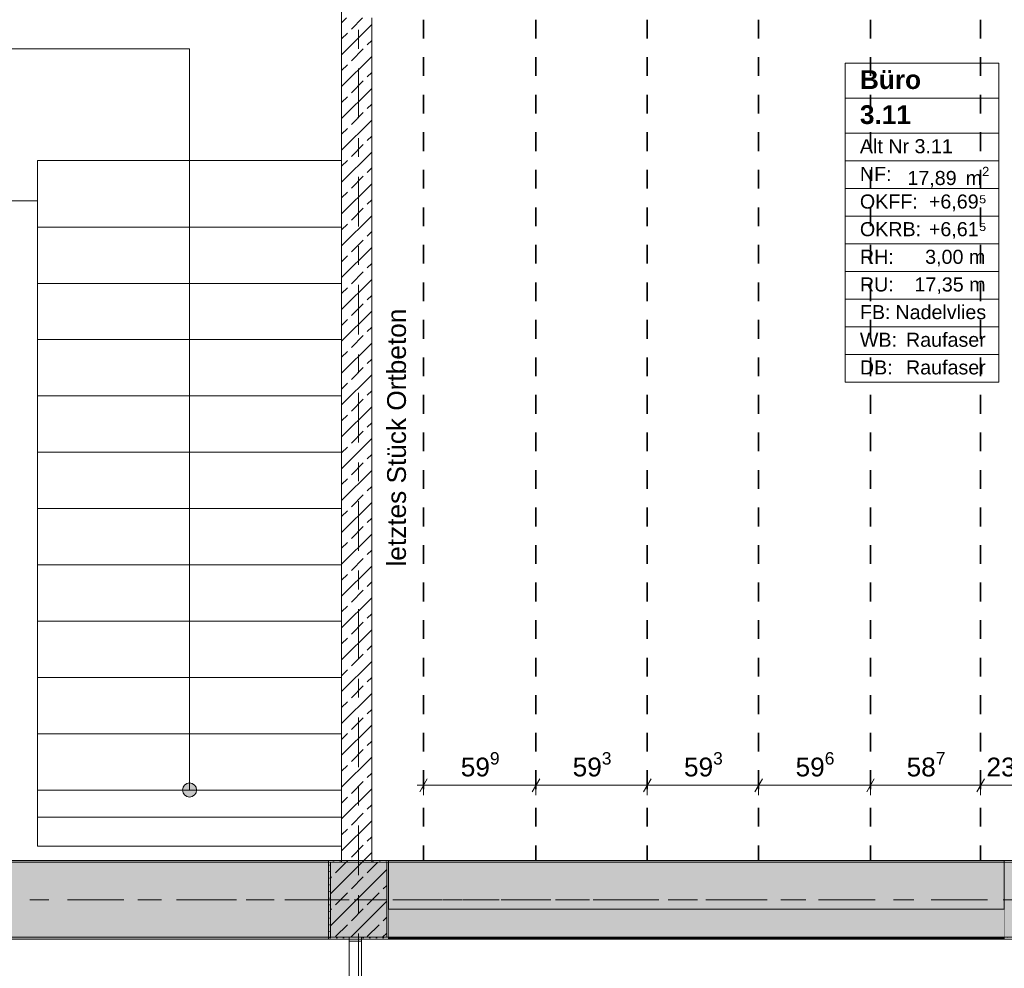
# Model space of a CAD drawing. Header units: metres. Extents: x -3.6 to 84.5, y -11 to 16.8.
# Tile 65 of 124: x 13.1 to 18.4, y 7.9 to 13. Entities that reach past the tile are written whole.
import ezdxf

# ---------------------------------------------------------------- set-up
doc = ezdxf.new("R2010")
doc.units = ezdxf.units.M
doc.header["$MEASUREMENT"] = 0
for name, pattern in [('Achse', [0.2, 0.1, -0.05, 0, -0.05]), ('Strichlinie doppelt', [0.546806, 0.264583, -0.105833, 0.070556, -0.105833]), ('Wipeout_Contour', [1, 0, -1])]:
    doc.linetypes.add(name, pattern=pattern)
for name, color, linetype in [('155 - Bemaßung_ Beschriftung.Ausbau - Deckenelemente', 7, 'Continuous'), ('401 - Zone.Raum_ Raumbegrenzung_ Whg.', 7, 'Continuous'), ('451 - Universal.Achsen Raster', 7, 'Continuous'), ('605 - Struktur.Wand Innen', 7, 'Continuous'), ('607 - Struktur.Stütze', 7, 'Continuous'), ('608 - Struktur.Träger', 7, 'Continuous'), ('610 - Struktur.Treppe_ Rampe', 7, 'Continuous')]:
    doc.layers.add(name, color=color, linetype=linetype)
doc.styles.add('ERSTELLTER_STIL_1', font='txt')
doc.styles.add('ERSTELLTER_STIL_2', font='txt')
doc.dimstyles.new('ERSTELLTER_STIL__1', dxfattribs={"dimtxt": 0.1, "dimasz": 0.0532, "dimexe": 0.18, "dimexo": 0.0625, "dimgap": 0, "dimtad": 1, "dimtih": 1, "dimtoh": 1, "dimzin": 0, "dimdsep": 46, "dimtxsty": 'ERSTELLTER_STIL_2', "dimblk": 'ARROWHEAD_2', "dimblk1": 'ARROWHEAD_2', "dimblk2": 'ARROWHEAD_2', "dimcen": 0.09, "dimse1": 1, "dimse2": 1, "dimclrd": 7, "dimclre": 7, "dimclrt": 7, "dimazin": 0, "dimtfac": 1, "dimtdec": 4, "dimtmove": 0, "dimatfit": 3, "dimfxl": 1, "dimtolj": 1, "dimtzin": 0, "dimarcsym": 0})
doc.dimstyles.new('ERSTELLTER_STIL__2', dxfattribs={"dimtxt": 0.1, "dimasz": 0.0532, "dimexe": 0.18, "dimexo": 0.0625, "dimgap": 0, "dimtad": 1, "dimtih": 1, "dimtoh": 1, "dimzin": 0, "dimdsep": 46, "dimtxsty": 'ERSTELLTER_STIL_2', "dimblk": 'ARROWHEAD_2', "dimblk1": 'ARROWHEAD_2', "dimblk2": 'ARROWHEAD_2', "dimcen": 0.09, "dimse1": 1, "dimse2": 1, "dimclrd": 7, "dimclre": 7, "dimclrt": 7, "dimazin": 0, "dimtfac": 1, "dimtdec": 4, "dimtmove": 2, "dimatfit": 3, "dimfxl": 1, "dimtolj": 1, "dimtzin": 0, "dimarcsym": 0})
pattern_1 = [(45, (0, 0), (-0.08485281, 0.08485281), []), (45, (-0.04243, 0.04243), (-0.08485281, 0.08485281), [0.09, -0.03])]
pattern_2 = [(45, (0, 0), (-0.01767767, 0.01767767), [0, -0.025])]

# ---------------------------------------------------------------- blocks, each defined once
blk = doc.blocks.new('*D199')
at = {"layer": '155 - Bemaßung_ Beschriftung.Ausbau - Deckenelemente', "color": 7, "linetype": 'Continuous', "lineweight": 5}
for p, q in [((15.2962, 8.945), (15.2558, 8.875)), ((15.276, 8.8575), (15.276, 8.9625)), ((15.8952, 8.945), (15.8548, 8.875)), ((15.875, 8.8575), (15.875, 8.9625)), ((15.2418, 8.91), (15.276, 8.91)), ((15.276, 8.91), (15.875, 8.91))]:
    blk.add_line(p, q, dxfattribs=at)
at = {"layer": '155 - Bemaßung_ Beschriftung.Ausbau - Deckenelemente', "color": 7, "lineweight": 5, "insert": (15.4746, 8.9283), "char_height": 0.1, "attachment_point": 7, "style": 'ERSTELLTER_STIL_2'}
blk.add_mtext('\\A1;{\\pql;\\fArial|b0|i0|c0|p38;59\\fArial|b0|i0|c0|p38;\\A1{\\H.66x;\\S9^  ;}}', dxfattribs=at)
blk = doc.blocks.new('ARROWHEAD_2')
at = {"color": 0, "linetype": 'Continuous', "lineweight": 0}
for p, q in [((0, 0), (-1, 0)), ((-0.378, -0.655), (0.378, 0.655))]:
    blk.add_line(p, q, dxfattribs=at)
blk = doc.blocks.new('*D200')
at = {"layer": '155 - Bemaßung_ Beschriftung.Ausbau - Deckenelemente', "color": 7, "linetype": 'Continuous', "lineweight": 5}
for p, q in [((15.8952, 8.945), (15.8548, 8.875)), ((15.875, 8.8575), (15.875, 8.9625)), ((16.4882, 8.945), (16.4478, 8.875)), ((16.468, 8.8575), (16.468, 8.9625)), ((15.875, 8.91), (16.468, 8.91))]:
    blk.add_line(p, q, dxfattribs=at)
at = {"layer": '155 - Bemaßung_ Beschriftung.Ausbau - Deckenelemente', "color": 7, "lineweight": 5, "insert": (16.0706, 8.9283), "char_height": 0.1, "attachment_point": 7, "style": 'ERSTELLTER_STIL_2'}
blk.add_mtext('\\A1;{\\pql;\\fArial|b0|i0|c0|p38;59\\fArial|b0|i0|c0|p38;\\A1{\\H.66x;\\S3^  ;}}', dxfattribs=at)
blk = doc.blocks.new('*D201')
at = {"layer": '155 - Bemaßung_ Beschriftung.Ausbau - Deckenelemente', "color": 7, "linetype": 'Continuous', "lineweight": 5}
for p, q in [((16.4882, 8.945), (16.4478, 8.875)), ((16.468, 8.8575), (16.468, 8.9625)), ((17.0812, 8.945), (17.0408, 8.875)), ((17.061, 8.8575), (17.061, 8.9625)), ((16.468, 8.91), (17.061, 8.91))]:
    blk.add_line(p, q, dxfattribs=at)
at = {"layer": '155 - Bemaßung_ Beschriftung.Ausbau - Deckenelemente', "color": 7, "lineweight": 5, "insert": (16.6636, 8.9283), "char_height": 0.1, "attachment_point": 7, "style": 'ERSTELLTER_STIL_2'}
blk.add_mtext('\\A1;{\\pql;\\fArial|b0|i0|c0|p38;59\\fArial|b0|i0|c0|p38;\\A1{\\H.66x;\\S3^  ;}}', dxfattribs=at)
blk = doc.blocks.new('*D202')
at = {"layer": '155 - Bemaßung_ Beschriftung.Ausbau - Deckenelemente', "color": 7, "linetype": 'Continuous', "lineweight": 5}
for p, q in [((17.0812, 8.945), (17.0408, 8.875)), ((17.061, 8.8575), (17.061, 8.9625)), ((17.6772, 8.945), (17.6368, 8.875)), ((17.657, 8.8575), (17.657, 8.9625)), ((17.061, 8.91), (17.657, 8.91))]:
    blk.add_line(p, q, dxfattribs=at)
at = {"layer": '155 - Bemaßung_ Beschriftung.Ausbau - Deckenelemente', "color": 7, "lineweight": 5, "insert": (17.2581, 8.9283), "char_height": 0.1, "attachment_point": 7, "style": 'ERSTELLTER_STIL_2'}
blk.add_mtext('\\A1;{\\pql;\\fArial|b0|i0|c0|p38;59\\fArial|b0|i0|c0|p38;\\A1{\\H.66x;\\S6^  ;}}', dxfattribs=at)
blk = doc.blocks.new('*D203')
at = {"layer": '155 - Bemaßung_ Beschriftung.Ausbau - Deckenelemente', "color": 7, "linetype": 'Continuous', "lineweight": 5}
for p, q in [((17.6772, 8.945), (17.6368, 8.875)), ((17.657, 8.8575), (17.657, 8.9625)), ((18.2642, 8.945), (18.2238, 8.875)), ((18.244, 8.8575), (18.244, 8.9625)), ((17.657, 8.91), (18.244, 8.91))]:
    blk.add_line(p, q, dxfattribs=at)
at = {"layer": '155 - Bemaßung_ Beschriftung.Ausbau - Deckenelemente', "color": 7, "lineweight": 5, "insert": (17.8496, 8.9283), "char_height": 0.1, "attachment_point": 7, "style": 'ERSTELLTER_STIL_2'}
blk.add_mtext('\\A1;{\\pql;\\fArial|b0|i0|c0|p38;58\\fArial|b0|i0|c0|p38;\\A1{\\H.66x;\\S7^  ;}}', dxfattribs=at)
blk = doc.blocks.new('*D204')
at = {"layer": '155 - Bemaßung_ Beschriftung.Ausbau - Deckenelemente', "color": 7, "linetype": 'Continuous', "lineweight": 5}
for p, q in [((18.2642, 8.945), (18.2238, 8.875)), ((18.244, 8.8575), (18.244, 8.9625)), ((18.4598, 8.875), (18.5002, 8.945)), ((18.48, 8.8575), (18.48, 8.9625)), ((18.244, 8.91), (18.48, 8.91)), ((18.48, 8.91), (18.5142, 8.91))]:
    blk.add_line(p, q, dxfattribs=at)
at = {"layer": '155 - Bemaßung_ Beschriftung.Ausbau - Deckenelemente', "color": 7, "lineweight": 5, "insert": (18.2752, 8.9283), "char_height": 0.1, "attachment_point": 7, "style": 'ERSTELLTER_STIL_2'}
blk.add_mtext('\\A1;{\\pql;\\fArial|b0|i0|c0|p38;23\\fArial|b0|i0|c0|p38;\\A1{\\H.66x;\\S6^  ;}}', dxfattribs=at)

msp = doc.modelspace()

# ---------------------------------------------------------------- hatches: boundary and pattern name
at = {"layer": '605 - Struktur.Wand Innen', "linetype": 'Continuous', "lineweight": 0, "true_color": 0x000000}
h = msp.add_hatch(dxfattribs=at)
h.set_pattern_fill('Beton__Stahlbeton_0001', color=18, style=0, pattern_type=2)
h.set_pattern_definition(pattern_1)
h.paths.add_polyline_path([(14.84, 13), (14.84, 8.5), (15, 8.5), (15, 13)])
at = {"layer": '607 - Struktur.Stütze', "linetype": 'Continuous', "lineweight": 0, "true_color": 0x000000}
h = msp.add_hatch(dxfattribs=at)
h.set_pattern_fill('Gips_0001', color=18, style=0, pattern_type=2)
h.set_pattern_definition(pattern_2)
h.paths.add_polyline_path([(14.77, 8.51), (14.77, 8.09), (14.88, 8.09), (14.88, 8.1), (14.78, 8.1), (14.78, 8.5), (14.84, 8.5), (14.84, 8.51)])
h = msp.add_hatch(dxfattribs=at)
h.set_pattern_fill('Beton__Stahlbeton_0001', color=18, style=0, pattern_type=2)
h.set_pattern_definition(pattern_1)
h.paths.add_polyline_path([(14.78, 8.1), (15.08, 8.1), (15.08, 8.5), (14.78, 8.5)])
h = msp.add_hatch(dxfattribs=at)
h.set_pattern_fill('Gips_0001', color=18, style=0, pattern_type=2)
h.set_pattern_definition(pattern_2)
h.paths.add_polyline_path([(14.945, 8.09), (15.09, 8.09), (15.09, 8.51), (15, 8.51), (15, 8.5), (15.08, 8.5), (15.08, 8.1), (14.945, 8.1)])
h = msp.add_hatch(dxfattribs=at)
h.set_pattern_fill('Gips_0001', color=18, style=0, pattern_type=2)
h.set_pattern_definition(pattern_2)
h.paths.add_polyline_path([(18.37, 8.51), (18.37, 8.09), (18.69, 8.09), (18.69, 8.51), (18.6, 8.51), (18.6, 8.5), (18.68, 8.5), (18.68, 8.1), (18.38, 8.1), (18.38, 8.5), (18.48, 8.5), (18.48, 8.51)])
at = {"layer": '608 - Struktur.Träger', "linetype": 'Continuous', "lineweight": 0, "true_color": 0x000000}
h = msp.add_hatch(dxfattribs=at)
h.set_pattern_fill('Gips_0001', color=18, style=0, pattern_type=2)
h.set_pattern_definition(pattern_2)
h.paths.add_polyline_path([(11.49, 8.5), (14.77, 8.5), (14.77, 8.51), (11.49, 8.51)])
h = msp.add_hatch(dxfattribs=at)
h.set_pattern_fill('Gips_0001', color=18, style=0, pattern_type=2)
h.set_pattern_definition(pattern_2)
h.paths.add_polyline_path([(15.09, 8.51), (15.09, 8.5), (18.37, 8.5), (18.37, 8.51)])
h = msp.add_hatch(dxfattribs=at)
h.set_pattern_fill('Gips_0001', color=18, style=0, pattern_type=2)
h.set_pattern_definition(pattern_2)
h.paths.add_polyline_path([(11.49, 8.1), (11.49, 8.09), (14.77, 8.09), (14.77, 8.1)])
at = {"layer": '610 - Struktur.Treppe_ Rampe', "linetype": 'Continuous', "lineweight": 0, "true_color": 0x000000}
msp.add_hatch(color=18, dxfattribs=at).paths.add_polyline_path([(14.0675, 8.885, 1), (13.9925, 8.885, 1)])

# ---------------------------------------------------------------- linework, layer by layer
at = {"layer": '155 - Bemaßung_ Beschriftung.Ausbau - Deckenelemente', "color": 7, "linetype": 'Achse', "lineweight": 35}
for p, q in [((15.276, 12.99), (15.276, 8.51)), ((15.875, 12.99), (15.875, 8.51)), ((16.468, 12.99), (16.468, 8.51)), ((17.061, 12.99), (17.061, 8.51)), ((17.657, 12.99), (17.657, 8.51)), ((18.244, 12.99), (18.244, 8.51))]:
    msp.add_line(p, q, dxfattribs=at)
at = {"layer": '401 - Zone.Raum_ Raumbegrenzung_ Whg.', "color": 7, "linetype": 'Continuous', "lineweight": 9}
for p, q in [((18.341, 12.7583), (17.5222, 12.7583)), ((17.5222, 12.7583), (17.5222, 11.0591)), ((17.5222, 12.7583), (18.341, 12.7583)), ((17.5222, 12.5716), (17.5222, 12.7583)), ((18.341, 11.0591), (18.341, 12.7583)), ((18.341, 12.7583), (18.341, 12.5716)), ((18.341, 12.5716), (17.5222, 12.5716)), ((17.5222, 12.5716), (18.341, 12.5716)), ((17.5222, 12.385), (17.5222, 12.5716)), ((18.341, 12.5716), (18.341, 12.385)), ((18.341, 12.385), (17.5222, 12.385)), ((17.5222, 12.385), (18.341, 12.385)), ((17.5222, 12.2377), (17.5222, 12.385)), ((18.341, 12.385), (18.341, 12.2377)), ((18.341, 12.2377), (17.5222, 12.2377)), ((17.5222, 12.2377), (18.341, 12.2377)), ((17.5222, 12.0904), (17.5222, 12.2377)), ((18.341, 12.2377), (18.341, 12.0904)), ((18.341, 12.0904), (17.5222, 12.0904)), ((17.5222, 12.0904), (18.341, 12.0904)), ((17.5222, 11.9431), (17.5222, 12.0904)), ((18.341, 12.0904), (18.341, 11.9431)), ((18.341, 11.9431), (17.5222, 11.9431)), ((17.5222, 11.9431), (18.341, 11.9431)), ((17.5222, 11.7958), (17.5222, 11.9431)), ((18.341, 11.9431), (18.341, 11.7958)), ((18.341, 11.7958), (17.5222, 11.7958)), ((17.5222, 11.7958), (18.341, 11.7958)), ((17.5222, 11.6484), (17.5222, 11.7958)), ((18.341, 11.7958), (18.341, 11.6484)), ((18.341, 11.6484), (17.5222, 11.6484)), ((17.5222, 11.6484), (18.341, 11.6484)), ((17.5222, 11.5011), (17.5222, 11.6484)), ((18.341, 11.6484), (18.341, 11.5011)), ((18.341, 11.5011), (17.5222, 11.5011)), ((17.5222, 11.5011), (18.341, 11.5011)), ((17.5222, 11.3538), (17.5222, 11.5011)), ((18.341, 11.5011), (18.341, 11.3538)), ((18.341, 11.3538), (17.5222, 11.3538)), ((17.5222, 11.3538), (18.341, 11.3538)), ((17.5222, 11.2065), (17.5222, 11.3538)), ((18.341, 11.3538), (18.341, 11.2065)), ((18.341, 11.2065), (17.5222, 11.2065)), ((17.5222, 11.2065), (18.341, 11.2065)), ((17.5222, 11.0591), (17.5222, 11.2065)), ((18.341, 11.2065), (18.341, 11.0591)), ((17.5222, 11.0591), (18.341, 11.0591)), ((18.341, 11.0591), (17.5222, 11.0591))]:
    msp.add_line(p, q, dxfattribs=at)
at = {"layer": '451 - Universal.Achsen Raster', "color": 160, "linetype": 'Strichlinie doppelt', "lineweight": 9, "true_color": 0x3232ff}
msp.add_line((64.935, 8.3), (-3.175, 8.3), dxfattribs=at)
at = {"layer": '605 - Struktur.Wand Innen', "color": 7, "linetype": 'Continuous', "lineweight": 18, "flags": 128}
for points in [[(14.84, 13), (14.84, 8.5)], [(15, 8.5), (15, 13)]]:
    msp.add_lwpolyline(points, dxfattribs=at)
at = {"layer": '607 - Struktur.Stütze', "color": 7, "linetype": 'Continuous', "lineweight": 5, "flags": 128}
for points in [[(14.84, 8.51), (14.77, 8.51), (14.77, 8.09), (14.88, 8.09)], [(14.945, 8.09), (15.09, 8.09), (15.09, 8.51), (15, 8.51)], [(18.48, 8.51), (18.37, 8.51), (18.37, 8.09), (18.69, 8.09), (18.69, 8.51), (18.6, 8.51)]]:
    msp.add_lwpolyline(points, dxfattribs=at)
at = {"layer": '607 - Struktur.Stütze', "color": 7, "linetype": 'Continuous', "lineweight": 13, "flags": 128}
msp.add_lwpolyline([(14.78, 8.1), (15.08, 8.1), (15.08, 8.5), (14.78, 8.5)], close=True, dxfattribs=at)
at = {"layer": '608 - Struktur.Träger', "color": 7, "linetype": 'Continuous', "lineweight": 13}
for p, q in [((0.38, 8.51), (61.88, 8.51)), ((14.77, 8.5), (11.49, 8.5)), ((15.09, 8.5), (14.77, 8.5)), ((18.37, 8.5), (15.09, 8.5)), ((18.69, 8.5), (18.37, 8.5))]:
    msp.add_line(p, q, dxfattribs=at)
at = {"layer": '608 - Struktur.Träger', "color": 7, "linetype": 'Continuous', "lineweight": 5}
for p, q in [((14.77, 8.51), (11.49, 8.51)), ((14.77, 8.51), (14.77, 8.5)), ((15.09, 8.51), (15.09, 8.5)), ((18.37, 8.51), (15.09, 8.51)), ((18.37, 8.51), (18.37, 8.5)), ((14.77, 8.09), (11.49, 8.09)), ((14.77, 8.1), (14.77, 8.09))]:
    msp.add_line(p, q, dxfattribs=at)
at = {"layer": '608 - Struktur.Träger', "color": 7, "linetype": 'Achse', "lineweight": 9}
msp.add_line((0.38, 8.3), (61.88, 8.3), dxfattribs=at)
at = {"layer": '610 - Struktur.Treppe_ Rampe', "color": 7, "linetype": 'Continuous', "lineweight": 18}
for p, q in [((14.84, 11.885), (14.84, 13.645)), ((14.03, 12.835), (12.22, 12.835)), ((14.03, 11.885), (14.03, 12.835)), ((13.03, 12.025), (13.22, 12.025)), ((13.22, 12.025), (13.22, 11.885)), ((14.84, 11.885), (13.22, 11.885)), ((13.22, 11.885), (13.22, 11.585)), ((13.22, 11.885), (14.84, 11.885)), ((14.03, 9.185), (14.03, 11.885)), ((14.84, 11.585), (14.84, 11.885)), ((14.84, 11.585), (13.22, 11.585)), ((13.22, 11.585), (13.22, 11.285)), ((13.22, 11.585), (14.84, 11.585)), ((14.84, 11.285), (14.84, 11.585)), ((14.84, 11.285), (13.22, 11.285)), ((13.22, 11.285), (13.22, 10.985)), ((13.22, 11.285), (14.84, 11.285)), ((14.84, 10.985), (14.84, 11.285)), ((14.84, 10.985), (13.22, 10.985)), ((13.22, 10.985), (13.22, 10.685)), ((13.22, 10.985), (14.84, 10.985)), ((14.84, 10.685), (14.84, 10.985)), ((14.84, 10.685), (13.22, 10.685)), ((13.22, 10.685), (13.22, 10.385)), ((13.22, 10.685), (14.84, 10.685)), ((14.84, 10.385), (14.84, 10.685)), ((14.84, 10.385), (13.22, 10.385)), ((13.22, 10.385), (13.22, 10.085)), ((13.22, 10.385), (14.84, 10.385)), ((14.84, 10.085), (14.84, 10.385)), ((14.84, 10.085), (13.22, 10.085)), ((13.22, 10.085), (13.22, 9.785)), ((13.22, 10.085), (14.84, 10.085)), ((14.84, 9.785), (14.84, 10.085)), ((14.84, 9.785), (13.22, 9.785)), ((13.22, 9.785), (13.22, 9.485)), ((13.22, 9.785), (14.84, 9.785)), ((14.84, 9.485), (14.84, 9.785)), ((14.84, 9.485), (13.22, 9.485)), ((13.22, 9.485), (13.22, 9.185)), ((13.22, 9.485), (14.84, 9.485)), ((14.84, 9.185), (14.84, 9.485)), ((14.84, 9.185), (13.22, 9.185)), ((13.22, 9.185), (13.22, 8.885)), ((13.22, 9.185), (14.84, 9.185)), ((14.03, 8.885), (14.03, 9.185)), ((14.84, 8.885), (14.84, 9.185)), ((13.22, 8.885), (14.84, 8.885))]:
    msp.add_line(p, q, dxfattribs=at)
at = {"layer": '610 - Struktur.Treppe_ Rampe', "color": 7, "linetype": 'Continuous', "lineweight": 13}
for p, q in [((14.84, 12.2394), (14.84, 13.645)), ((13.22, 12.2394), (13.22, 12.025)), ((14.84, 12.2394), (13.22, 12.2394)), ((14.84, 11.885), (14.84, 12.2394)), ((13.03, 12.025), (13.22, 12.025)), ((13.22, 12.025), (13.22, 11.885)), ((13.22, 11.885), (13.22, 8.885)), ((14.84, 8.885), (14.84, 11.885)), ((13.22, 8.885), (13.22, 8.585)), ((14.84, 8.585), (14.84, 8.885)), ((13.22, 8.7397), (14.84, 8.7397)), ((13.22, 8.585), (14.84, 8.585))]:
    msp.add_line(p, q, dxfattribs=at)
at = {"layer": '610 - Struktur.Treppe_ Rampe', "color": 7, "linetype": 'Continuous', "lineweight": 18, "flags": 128}
msp.add_lwpolyline([(14.0675, 8.885, 1), (13.9925, 8.885, 1)], format="xyb", close=True, dxfattribs=at)

# ---------------------------------------------------------------- texts
at = {"layer": '155 - Bemaßung_ Beschriftung.Ausbau - Deckenelemente', "color": 160, "linetype": 'Continuous', "lineweight": 9, "true_color": 0x3232ff, "insert": (15.1839, 10.0757), "char_height": 0.1, "attachment_point": 7, "rotation": 90, "style": 'ERSTELLTER_STIL_2'}
msp.add_mtext('\\A1;{\\pql;\\fArial|b0|i0|c0|p38;letztes Stück \\fArial|b0|i0|c0|p38;Ortbeton}', dxfattribs=at)
at = {"layer": '401 - Zone.Raum_ Raumbegrenzung_ Whg.', "color": 7, "lineweight": 9, "attachment_point": 1}
for s, insert, char_height, style in [('\\A1;{\\pqj;\\pt0;\\fArial|b1|i0|c0|p38;Büro}', (17.6007, 12.7207), 0.1, 'ERSTELLTER_STIL_1'), ('\\A1;{\\pqj;\\pt0;\\fArial|b1|i0|c0|p38;}', (18.2624, 12.7435), 0.1, 'ERSTELLTER_STIL_1'), ('\\A1;{\\pql;\\pt0;\\fArial|b1|i0|c0|p38;3.11}', (17.6007, 12.5341), 0.1, 'ERSTELLTER_STIL_1'), ('\\A1;{\\pqj;\\pt0;\\fArial|b1|i0|c0|p38;}', (18.2624, 12.5569), 0.1, 'ERSTELLTER_STIL_1'), ('\\A1;{\\pqj;\\pt0;\\fArial|b0|i0|c0|p38;Alt Nr 3.11}', (17.6007, 12.3532), 0.075, 'ERSTELLTER_STIL_2'), ('\\A1;{\\pqj;\\pt0;\\fArial|b0|i0|c0|p38;}', (18.2624, 12.3703), 0.075, 'ERSTELLTER_STIL_2'), ('\\A1;{\\pqj;\\pt0;\\fArial|b0|i0|c0|p38;NF: }', (17.6007, 12.2058), 0.075, 'ERSTELLTER_STIL_2'), ('\\A1;{\\pql;\\pt0,0.05;\\fArial|b0|i0|c0|p38;17,89\\fArial|b0|i0|c0|p38;\\A1{\\H.66x;\\S^  ;}\\fArial|b0|i0|c0|p38; m\\fArial|b0|i0|c0|p38;\\A1{\\H.66x;\\S2^  ;}}', (17.8539, 12.2058), 0.075, 'ERSTELLTER_STIL_2'), ('\\A1;{\\pqj;\\pt0;\\fArial|b0|i0|c0|p38;+6,69⁵}', (17.9683, 12.0585), 0.075, 'ERSTELLTER_STIL_2'), ('\\A1;{\\pqj;\\pt0;\\fArial|b0|i0|c0|p38;OKFF: }', (17.6007, 12.0585), 0.075, 'ERSTELLTER_STIL_2'), ('\\A1;{\\pqj;\\pt0;\\fArial|b0|i0|c0|p38;OKRB: }', (17.6007, 11.9112), 0.075, 'ERSTELLTER_STIL_2'), ('\\A1;{\\pqj;\\pt0;\\fArial|b0|i0|c0|p38;+6,61⁵}', (17.9683, 11.9112), 0.075, 'ERSTELLTER_STIL_2'), ('\\A1;{\\pqj;\\pt0;\\fArial|b0|i0|c0|p38;RH: }', (17.6007, 11.7639), 0.075, 'ERSTELLTER_STIL_2'), ('\\A1;{\\pqj;\\pt0;\\fArial|b0|i0|c0|p38;3,00 m}', (17.9484, 11.7639), 0.075, 'ERSTELLTER_STIL_2'), ('\\A1;{\\pqj;\\pt0;\\fArial|b0|i0|c0|p38;RU: }', (17.6007, 11.6166), 0.075, 'ERSTELLTER_STIL_2'), ('\\A1;{\\pqj;\\pt0;\\fArial|b0|i0|c0|p38;17,35 m}', (17.8915, 11.6166), 0.075, 'ERSTELLTER_STIL_2'), ('\\A1;{\\pqj;\\pt0;\\fArial|b0|i0|c0|p38;FB: }', (17.6007, 11.4692), 0.075, 'ERSTELLTER_STIL_2'), ('\\A1;{\\pqj;\\pt0;\\fArial|b0|i0|c0|p38;Nadelvlies}', (17.79, 11.4692), 0.075, 'ERSTELLTER_STIL_2'), ('\\A1;{\\pqj;\\pt0;\\fArial|b0|i0|c0|p38;Raufaser}', (17.8462, 11.3219), 0.075, 'ERSTELLTER_STIL_2'), ('\\A1;{\\pqj;\\pt0;\\fArial|b0|i0|c0|p38;WB: }', (17.6007, 11.3219), 0.075, 'ERSTELLTER_STIL_2'), ('\\A1;{\\pqj;\\pt0;\\fArial|b0|i0|c0|p38;DB: }', (17.6007, 11.1746), 0.075, 'ERSTELLTER_STIL_2'), ('\\A1;{\\pqj;\\pt0;\\fArial|b0|i0|c0|p38;Raufaser}', (17.8462, 11.1746), 0.075, 'ERSTELLTER_STIL_2')]:
    msp.add_mtext(s, dxfattribs=dict(at, insert=insert, char_height=char_height, style=style))

# ---------------------------------------------------------------- dimensions: what is measured, and where the dimension line sits
at = {"layer": '155 - Bemaßung_ Beschriftung.Ausbau - Deckenelemente', "color": 7, "linetype": 'Continuous', "lineweight": 5}
for base, p1, p2, dimstyle, picture, middle in [((18.48, 8.91), (18.244, 8.51), (18.48, 10.75), 'ERSTELLTER_STIL__2', '*D204', (18.4865, 8.98)), ((15.875, 8.91), (15.276, 8.51), (15.875, 8.51), 'ERSTELLTER_STIL__1', '*D199', (15.6859, 8.98)), ((16.468, 8.91), (15.875, 8.51), (16.468, 8.51), 'ERSTELLTER_STIL__1', '*D200', (16.2819, 8.98)), ((17.061, 8.91), (16.468, 8.51), (17.061, 8.51), 'ERSTELLTER_STIL__1', '*D201', (16.8749, 8.98)), ((17.657, 8.91), (17.061, 8.51), (17.657, 8.51), 'ERSTELLTER_STIL__1', '*D202', (17.4694, 8.98)), ((18.244, 8.91), (17.657, 8.51), (18.244, 8.51), 'ERSTELLTER_STIL__1', '*D203', (18.0609, 8.98))]:
    dim = msp.add_linear_dim(base=base, p1=p1, p2=p2, dimstyle=dimstyle, dxfattribs=at)
    dim.commit()
    dim.dimension.update_dxf_attribs({"geometry": picture, "text_midpoint": middle, "dimtype": 160})

# ---------------------------------------------------------------- next in the draw order: wipeouts: each hides what was drawn before it
at = {"color": 254, "linetype": 'Wipeout_Contour', "lineweight": 0, "ltscale": 74.488033}
msp.add_wipeout([(15.09, 8.095), (18.37, 8.095), (18.37, 8.25), (15.09, 8.25)], dxfattribs=at).dxf.layer = '605 - Struktur.Wand Innen'
at = {"color": 254, "linetype": 'Wipeout_Contour', "lineweight": 0, "ltscale": 67.88978}
msp.add_wipeout([(14.88, 8.1), (14.88, 8.08), (14.945, 8.08), (14.945, 8.1)], dxfattribs=at).dxf.layer = '605 - Struktur.Wand Innen'

# ---------------------------------------------------------------- next in the draw order: hatches: boundary and pattern name
at = {"layer": '605 - Struktur.Wand Innen', "linetype": 'Continuous', "lineweight": 0, "true_color": 0x000000}
h = msp.add_hatch(dxfattribs=at)
h.set_pattern_fill('MW_Ziegel_0001', color=18, style=0, pattern_type=2)
h.set_pattern_definition([(45, (0, 0), (-0.0636396, 0.0636396), [])])
h.paths.add_polyline_path([(14.88, 8.1), (14.88, 8.08), (14.945, 8.08), (14.945, 8.1)])
at = {"layer": '608 - Struktur.Träger', "linetype": 'Continuous', "lineweight": 0, "true_color": 0x000000}
h = msp.add_hatch(dxfattribs=at)
h.set_pattern_fill('Beton__Stahlbeton_0001', color=18, style=0, pattern_type=2)
h.set_pattern_definition(pattern_1)
h.paths.add_polyline_path([(0.69, 8.5), (0.38, 8.5), (0.38, 8.1), (0.69, 8.1), (7.57, 8.1), (7.89, 8.1), (11.17, 8.1), (11.49, 8.1), (14.77, 8.1), (15.09, 8.1), (18.37, 8.1), (18.69, 8.1), (25.57, 8.1), (25.89, 8.1), (29.23, 8.1), (29.4, 8.1), (32.77, 8.1), (33.09, 8.1), (39.97, 8.1), (40.29, 8.1), (47.17, 8.1), (47.49, 8.1), (50.77, 8.1), (51.09, 8.1), (54.37, 8.1), (54.69, 8.1), (61.57, 8.1), (61.88, 8.1), (61.88, 8.5), (61.57, 8.5), (58.205, 8.5), (58.055, 8.5), (54.69, 8.5), (54.37, 8.5), (51.09, 8.5), (50.77, 8.5), (47.49, 8.5), (47.17, 8.5), (43.81, 8.5), (43.66, 8.5), (40.29, 8.5), (39.97, 8.5), (39.03, 8.5), (38.9, 8.5), (37.71, 8.5), (37.58, 8.5), (36.61, 8.5), (36.46, 8.5), (33.09, 8.5), (32.77, 8.5), (29.4, 8.5), (29.23, 8.5), (25.89, 8.5), (25.57, 8.5), (18.69, 8.5), (18.37, 8.5), (15.09, 8.5), (14.77, 8.5), (11.49, 8.5), (11.17, 8.5), (7.89, 8.5), (7.57, 8.5)])
h = msp.add_hatch(dxfattribs=at)
h.set_pattern_fill('Gips_0001', color=18, style=0, pattern_type=2)
h.set_pattern_definition(pattern_2)
h.paths.add_polyline_path([(15.09, 8.1), (15.09, 8.09), (18.37, 8.09), (18.37, 8.1)])

# ---------------------------------------------------------------- next in the draw order: linework, layer by layer
at = {"layer": '451 - Universal.Achsen Raster', "color": 160, "linetype": 'Strichlinie doppelt', "lineweight": 9, "true_color": 0x3232ff}
msp.add_line((14.93, -10.585), (14.93, 16.355), dxfattribs=at)
at = {"layer": '605 - Struktur.Wand Innen', "color": 7, "linetype": 'Continuous', "lineweight": 18}
msp.add_line((14.88, 8.08), (14.945, 8.08), dxfattribs=at)
at = {"layer": '605 - Struktur.Wand Innen', "color": 7, "linetype": 'Continuous', "lineweight": 13}
for p, q in [((14.88, 8.08), (14.88, 5.945)), ((14.945, 5.945), (14.945, 8.08))]:
    msp.add_line(p, q, dxfattribs=at)
at = {"layer": '605 - Struktur.Wand Innen', "color": 7, "linetype": 'Continuous', "lineweight": 13, "flags": 128}
for points in [[(18.37, 8.25), (15.09, 8.25)], [(15.09, 8.095), (18.37, 8.095)]]:
    msp.add_lwpolyline(points, dxfattribs=at)
at = {"layer": '605 - Struktur.Wand Innen', "color": 7, "linetype": 'Continuous', "lineweight": 18, "flags": 128}
for points in [[(14.88, 8.1), (14.88, 8.08)], [(14.945, 8.08), (14.945, 8.1)]]:
    msp.add_lwpolyline(points, dxfattribs=at)
at = {"layer": '608 - Struktur.Träger', "color": 7, "linetype": 'Continuous', "lineweight": 13}
msp.add_line((0.38, 8.09), (61.88, 8.09), dxfattribs=at)
at = {"layer": '608 - Struktur.Träger', "color": 7, "linetype": 'Continuous', "lineweight": 5}
for p, q in [((15.09, 8.1), (15.09, 8.09)), ((18.37, 8.09), (15.09, 8.09)), ((18.37, 8.1), (18.37, 8.09))]:
    msp.add_line(p, q, dxfattribs=at)
at = {"layer": '608 - Struktur.Träger', "color": 7, "linetype": 'Continuous', "lineweight": 13, "flags": 128}
msp.add_lwpolyline([(54.69, 8.1), (54.37, 8.1), (51.09, 8.1), (50.77, 8.1), (47.49, 8.1), (47.17, 8.1), (40.29, 8.1), (39.97, 8.1), (33.09, 8.1), (32.77, 8.1), (29.4, 8.1), (29.23, 8.1), (25.89, 8.1), (25.57, 8.1), (18.69, 8.1), (18.37, 8.1), (15.09, 8.1), (14.77, 8.1), (11.49, 8.1), (11.17, 8.1), (7.89, 8.1), (7.57, 8.1), (0.69, 8.1), (0.38, 8.1)], dxfattribs=at)

doc.saveas('drawing.dxf')
